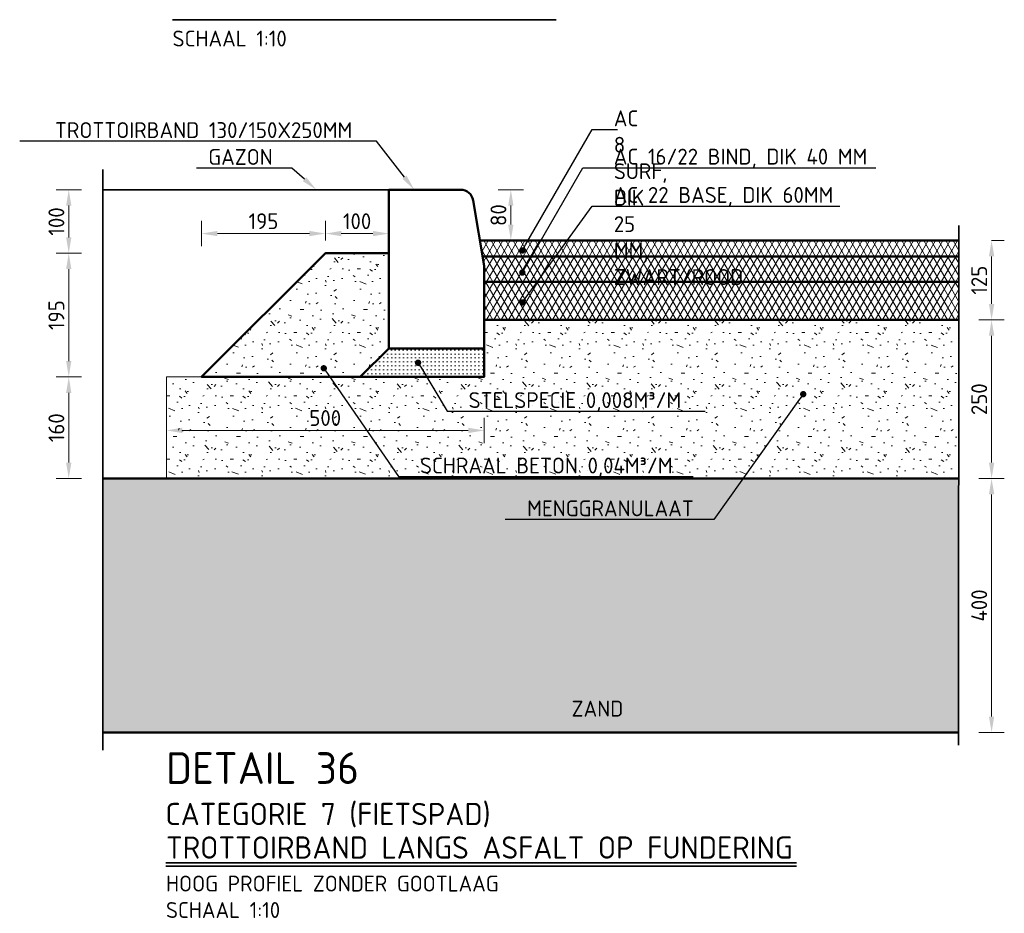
# Model space of a CAD drawing. Header units: metres. Extents: x 92403 to 95147, y 464428 to 465602.
# Tile 246 of 256: x 92604.32 to 92605.87, y 465102.86 to 465104.27. Entities that reach past the tile are written whole.
import ezdxf
from ezdxf import colors
from ezdxf.entities.mleader import LeaderData, LeaderLine
from ezdxf.math import Vec2, Vec3

# ---------------------------------------------------------------- set-up
doc = ezdxf.new("R2010")
doc.units = ezdxf.units.M
doc.linetypes.add('AL-PROJECT', pattern=[18, 12, -3, 0, -3])
doc.layers.get('0').update_dxf_attribs({"linetype": 'CONTINUOUS'})
doc.layers.get('Defpoints').update_dxf_attribs({"linetype": 'CONTINUOUS'})
for name, color, linetype, lineweight in [('N-WE-GW-GROND_ZAND_CUNETZAND-AD-10', 7, 'CONTINUOUS', 18), ('N-WE-GW-GROND_ZAND_CUNETZAND-WERK-T25', 7, 'CONTINUOUS', 25), ('N-WE-VH-KANTOPSLUITING_TROTTOIRBAND-T25', 7, 'CONTINUOUS', 25), ('N-WE-VH-KANTOPSLUITING_TROTTOIRBAND_130 150-GD', 210, 'CONTINUOUS', 50), ('N-WE-VH-VERHARDING_ASFALT-AD-10', 252, 'CONTINUOUS', 18), ('N-WE-VH-VERHARDING_ASFALT-GD', 252, 'CONTINUOUS', 50), ('N-WE-VH-VERHARDING_ASFALT-T25', 7, 'CONTINUOUS', 25), ('N-WE-VH-VERHARDING_BETON-AD-10', 252, 'CONTINUOUS', 18), ('N-WE-VH-VERHARDING_BETON_SCHRAAL-GD', 252, 'CONTINUOUS', 50), ('N-WE-VH-VERHARDING_BETON_SCHRAAL-T25', 7, 'CONTINUOUS', 25), ('N-WE-VH-VERHARDING_FUNDERING-AD-10', 252, 'CONTINUOUS', 18), ('N-XX-GR-GRAS_GAZON-G', 60, 'CONTINUOUS', 35), ('X-XX-AL-PROJECTGRENS-G', 7, 'AL-PROJECT', 35), ('X-XX-AL-TEKENBLAD_KADER_ROOSTERVERDELING-GD', 7, 'CONTINUOUS', 35), ('X-XX-AL-TEKENBLAD_TITELBLOK-T25', 7, 'CONTINUOUS', 25), ('X-XX-AL-TEKENBLAD_TITELBLOK-T35', 50, 'CONTINUOUS', 35), ('X-XX-AL-TEKENBLAD_TITELBLOK-T50', 130, 'CONTINUOUS', 50), ('X-XX-AL-VERWIJZING_DETAIL-M', 7, 'CONTINUOUS', 18)]:
    doc.layers.add(name, color=color, linetype=linetype, lineweight=lineweight)
doc.styles.add('NLCS-ISO-ANNOTATIVE-T25', font='NLCS-ISO.ttf', dxfattribs={"height": 2.5})
doc.styles.add('NLCS-ISO-M10-T25', font='NLCS-ISO.ttf', dxfattribs={"height": 0.025})
doc.styles.add('NLCS-ISO-M10-T35', font='NLCS-ISO.ttf', dxfattribs={"height": 0.035})
doc.styles.add('NLCS-ISO-M10-T50', font='NLCS-ISO.ttf', dxfattribs={"height": 0.05})
doc.dimstyles.new('NLCS-M10-T25-PIJL_L2_H1', dxfattribs={"dimscale": 0.01, "dimtxt": 2.5, "dimasz": 2.5, "dimexe": 2, "dimexo": 2, "dimgap": 0.7, "dimtad": 1, "dimzin": 0, "dimdsep": 46, "dimtxsty": 'NLCS-ISO-M10-T25', "dimcen": 2.5, "dimdle": 2, "dimclrd": 256, "dimclre": 256, "dimclrt": 7, "dimadec": 1, "dimazin": 0, "dimtfac": 1, "dimtdec": 3, "dimtofl": 0, "dimtmove": 1, "dimatfit": 0, "dimfxl": 2, "dimfxlon": 1, "dimtfillclr": 256, "dimtolj": 1, "dimtzin": 0, "dimlwd": -1, "dimlwe": -1, "dimarcsym": 0})
pattern_1 = [(60, (92580.33699, 465107.521284), (-0.008660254, 0.005), []), (120, (92580.33699, 465107.521284), (-0.008660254, -0.005), [])]
pattern_2 = [(0, (2985.47447, 6084.65265), (0, 0.1), [0, -0.1]), (0, (2985.47547, 6084.61765), (0, 0.1), [0, -0.1]), (0, (2985.47847, 6084.67165), (0, 0.1), [0, -0.1]), (338.1986, (2985.426468, 6084.64065), (0.3000000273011, -0.0999999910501), [0.0107703, -0.5277462]), (216.8699, (2985.436468, 6084.63665), (0.29999999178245, 0.2000000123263), [0.005, -0.495]), (130.6013, (2985.432468, 6084.63365), (0.5000000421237, -0.59999990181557), [0.0092195, -0.9127349]), (206.5651, (2985.39947, 6084.62165), (-0.099999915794, -0.1000001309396), [0.0022361, -0.2213707]), (326.3099, (2985.397468, 6084.62065), (0.1999999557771, -0.1000001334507), [0.0036056, -0.3569496]), (108.4349, (2985.40047, 6084.61865), (-0.0999998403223, 0.2000000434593), [0.0031623, -0.3130655]), (225, (2985.46347, 6084.61165), (-2e-17, -0.100000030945), [0.0042426, -0.1371787]), (0, (2985.46047, 6084.60865), (0.1, 0.1), [0.006, -0.094]), (135, (2985.46647, 6084.60865), (-0.100000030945, 9e-18), [0.0042426, -0.1371787]), (251.5651, (2985.45147, 6084.67565), (0.0999998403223, 0.2000000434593), [0.0031623, -0.3130655]), (0, (2985.45047, 6084.67265), (0.1, 0.1), [0.005, -0.095]), (143.1301, (2985.455468, 6084.67265), (-0.29999999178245, 0.2000000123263), [0.005, -0.495]), (213.6901, (2985.398468, 6084.67665), (0.1999999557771, 0.1000001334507), [0.0036056, -0.3569496]), (341.5651, (2985.39547, 6084.67465), (-0.2000000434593, 0.0999998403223), [0.0063246, -0.3099032]), (126.8699, (2985.401468, 6084.67265), (0.2000000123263, -0.29999999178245), [0.005, -0.495]), (0, (2985.42747, 6084.67265), (0, 0.1), [0, -0.1]), (0, (2985.40047, 6084.64665), (0, 0.1), [0, -0.1]), (0, (2985.42847, 6084.60965), (0, 0.1), [0, -0.1]), (0, (2985.45547, 6084.64065), (0, 0.1), [0, -0.1]), (0, (2985.42647, 6084.65765), (0, 0.1), [0, -0.1]), (0, (2985.40447, 6084.66065), (0, 0.1), [0, -0.1]), (0, (2985.41347, 6084.65465), (0, 0.1), [0, -0.1]), (0, (2985.40947, 6084.63065), (0, 0.1), [0, -0.1]), (0, (2985.38547, 6084.63465), (0, 0.1), [0, -0.1]), (0, (2985.38647, 6084.65765), (0, 0.1), [0, -0.1]), (0, (2985.38347, 6084.67965), (0, 0.1), [0, -0.1]), (0, (2985.41447, 6084.68365), (0, 0.1), [0, -0.1]), (0, (2985.43647, 6084.68765), (0, 0.1), [0, -0.1]), (0, (2985.47147, 6084.68365), (0, 0.1), [0, -0.1]), (0, (2985.44747, 6084.65265), (0, 0.1), [0, -0.1]), (0, (2985.43747, 6084.67065), (0, 0.1), [0, -0.1]), (0, (2985.44547, 6084.62265), (0, 0.1), [0, -0.1]), (0, (2985.41547, 6084.61765), (0, 0.1), [0, -0.1]), (0, (2985.44547, 6084.59565), (0, 0.1), [0, -0.1]), (0, (2985.41247, 6084.60165), (0, 0.1), [0, -0.1]), (0, (2985.38047, 6084.59865), (0, 0.1), [0, -0.1]), (0, (2985.39247, 6084.59365), (0, 0.1), [0, -0.1]), (0, (2985.39347, 6084.60765), (0, 0.1), [0, -0.1]), (0, (2985.46047, 6084.59165), (0, 0.1), [0, -0.1]), (0, (2985.47247, 6084.63265), (0, 0.1), [0, -0.1]), (0, (2985.46747, 6084.66265), (0, 0.1), [0, -0.1]), (0, (2985.42147, 6084.59065), (0, 0.1), [0, -0.1])]

# ---------------------------------------------------------------- blocks, each defined once
blk = doc.blocks.new('*D756')
at = {"layer": 'Defpoints', "color": 0, "transparency": 16777216}
for p in [(92605.8496, 465103.9175), (92605.8496, 465103.9175), (92605.8496, 465103.7925)]:
    blk.add_point(p, dxfattribs=at)
at = {"layer": 'X-XX-AL-VERWIJZING_DETAIL-M', "transparency": 16777216}
for p, q in [((92605.8496, 465103.9175), (92605.8696, 465103.9175)), ((92605.8496, 465103.8175), (92605.8496, 465103.8925)), ((92605.8496, 465103.7925), (92605.8696, 465103.7925))]:
    blk.add_line(p, q, dxfattribs=at)
for points in [[(92605.8454, 465103.8925), (92605.8538, 465103.8925), (92605.8496, 465103.9175)], [(92605.8454, 465103.8175), (92605.8538, 465103.8175), (92605.8496, 465103.7925)]]:
    blk.add_solid(points, dxfattribs=at)
at = {"layer": 'X-XX-AL-VERWIJZING_DETAIL-M', "color": 7, "transparency": 16777216, "insert": (92605.8301, 465103.855), "char_height": 0.025, "attachment_point": 5, "rotation": 90, "style": 'NLCS-ISO-M10-T25'}
blk.add_mtext('\\A1;125', dxfattribs=at)
blk = doc.blocks.new('*D757')
at = {"layer": 'Defpoints', "color": 0, "transparency": 16777216}
for p in [(92605.0303, 465103.9975), (92605.0924, 465103.9975), (92605.0436, 465103.9175)]:
    blk.add_point(p, dxfattribs=at)
at = {"layer": 'X-XX-AL-VERWIJZING_DETAIL-M', "transparency": 16777216}
for p, q in [((92605.0724, 465103.9975), (92605.1124, 465103.9975)), ((92605.0924, 465103.9425), (92605.0924, 465103.9725)), ((92605.0724, 465103.9175), (92605.1124, 465103.9175))]:
    blk.add_line(p, q, dxfattribs=at)
for points in [[(92605.0883, 465103.9725), (92605.0966, 465103.9725), (92605.0924, 465103.9975)], [(92605.0883, 465103.9425), (92605.0966, 465103.9425), (92605.0924, 465103.9175)]]:
    blk.add_solid(points, dxfattribs=at)
at = {"layer": 'X-XX-AL-VERWIJZING_DETAIL-M', "color": 7, "transparency": 16777216, "insert": (92605.0729, 465103.9575), "char_height": 0.025, "attachment_point": 5, "rotation": 90, "style": 'NLCS-ISO-M10-T25'}
blk.add_mtext('\\A1;80', dxfattribs=at)
blk = doc.blocks.new('*D758')
at = {"layer": 'Defpoints', "color": 0, "transparency": 16777216}
for p in [(92604.3962, 465103.7025), (92604.6053, 465103.7025), (92604.5503, 465103.5425)]:
    blk.add_point(p, dxfattribs=at)
at = {"layer": 'X-XX-AL-VERWIJZING_DETAIL-M', "transparency": 16777216}
for p, q in [((92604.4162, 465103.7025), (92604.3762, 465103.7025)), ((92604.3962, 465103.5675), (92604.3962, 465103.6775)), ((92604.4162, 465103.5425), (92604.3762, 465103.5425))]:
    blk.add_line(p, q, dxfattribs=at)
for points in [[(92604.392, 465103.6775), (92604.4003, 465103.6775), (92604.3962, 465103.7025)], [(92604.392, 465103.5675), (92604.4003, 465103.5675), (92604.3962, 465103.5425)]]:
    blk.add_solid(points, dxfattribs=at)
at = {"layer": 'X-XX-AL-VERWIJZING_DETAIL-M', "color": 7, "transparency": 16777216, "insert": (92604.3767, 465103.6225), "char_height": 0.025, "attachment_point": 5, "rotation": 90, "style": 'NLCS-ISO-M10-T25'}
blk.add_mtext('\\A1;160', dxfattribs=at)
blk = doc.blocks.new('*D759')
at = {"layer": 'Defpoints', "color": 0, "transparency": 16777216}
for p in [(92604.8003, 465103.9284), (92604.8003, 465103.8975), (92604.9003, 465103.8975)]:
    blk.add_point(p, dxfattribs=at)
at = {"layer": 'X-XX-AL-VERWIJZING_DETAIL-M', "transparency": 16777216}
for p, q in [((92604.8003, 465103.9175), (92604.8003, 465103.9484)), ((92604.9003, 465103.9175), (92604.9003, 465103.9484)), ((92604.8753, 465103.9284), (92604.8253, 465103.9284))]:
    blk.add_line(p, q, dxfattribs=at)
for points in [[(92604.8253, 465103.9326), (92604.8253, 465103.9243), (92604.8003, 465103.9284)], [(92604.8753, 465103.9326), (92604.8753, 465103.9243), (92604.9003, 465103.9284)]]:
    blk.add_solid(points, dxfattribs=at)
at = {"layer": 'X-XX-AL-VERWIJZING_DETAIL-M', "color": 7, "transparency": 16777216, "insert": (92604.8503, 465103.9479), "char_height": 0.025, "attachment_point": 5, "style": 'NLCS-ISO-M10-T25'}
blk.add_mtext('\\A1;100', dxfattribs=at)
blk = doc.blocks.new('_Dot')
at = {"color": 0, "linetype": 'ByBlock', "lineweight": -2}
blk.add_line((-0.5, 0), (-1, 0), dxfattribs=at)
at = {"color": 0, "linetype": 'ByBlock', "const_width": 0.5}
blk.add_lwpolyline([(-0.25, 0, 1), (0.25, 0, 1)], format="xyb", close=True, dxfattribs=at)
blk = doc.blocks.new('*D485')
at = {"layer": 'Defpoints', "color": 0, "transparency": 16777216}
for p in [(92605.7978, 465103.5425), (92605.7972, 465103.1425), (92605.8496, 465103.1425)]:
    blk.add_point(p, dxfattribs=at)
at = {"layer": 'X-XX-AL-VERWIJZING_DETAIL-M', "transparency": 16777216}
for p, q in [((92605.8296, 465103.5425), (92605.8696, 465103.5425)), ((92605.8496, 465103.5175), (92605.8496, 465103.1675)), ((92605.8296, 465103.1425), (92605.8696, 465103.1425))]:
    blk.add_line(p, q, dxfattribs=at)
for points in [[(92605.8454, 465103.5175), (92605.8538, 465103.5175), (92605.8496, 465103.5425)], [(92605.8454, 465103.1675), (92605.8538, 465103.1675), (92605.8496, 465103.1425)]]:
    blk.add_solid(points, dxfattribs=at)
at = {"layer": 'X-XX-AL-VERWIJZING_DETAIL-M', "color": 7, "transparency": 16777216, "insert": (92605.8301, 465103.3425), "char_height": 0.025, "attachment_point": 5, "rotation": 90, "style": 'NLCS-ISO-M10-T25'}
blk.add_mtext('\\A1;400', dxfattribs=at)
blk = doc.blocks.new('*D760')
at = {"layer": 'Defpoints', "color": 0, "transparency": 16777216}
for p in [(92604.6053, 465103.9284), (92604.8003, 465103.9284), (92604.6053, 465103.7025)]:
    blk.add_point(p, dxfattribs=at)
at = {"layer": 'X-XX-AL-VERWIJZING_DETAIL-M', "transparency": 16777216}
for p, q in [((92604.6053, 465103.9084), (92604.6053, 465103.9484)), ((92604.8003, 465103.9284), (92604.8003, 465103.9484)), ((92604.7753, 465103.9284), (92604.6303, 465103.9284))]:
    blk.add_line(p, q, dxfattribs=at)
for points in [[(92604.6303, 465103.9326), (92604.6303, 465103.9243), (92604.6053, 465103.9284)], [(92604.7753, 465103.9326), (92604.7753, 465103.9243), (92604.8003, 465103.9284)]]:
    blk.add_solid(points, dxfattribs=at)
at = {"layer": 'X-XX-AL-VERWIJZING_DETAIL-M', "color": 7, "transparency": 16777216, "insert": (92604.7028, 465103.9479), "char_height": 0.025, "attachment_point": 5, "style": 'NLCS-ISO-M10-T25'}
blk.add_mtext('\\A1;195', dxfattribs=at)
blk = doc.blocks.new('*D761')
at = {"layer": 'Defpoints', "color": 0, "transparency": 16777216}
for p in [(92605.7977, 465103.7925), (92605.7978, 465103.5425), (92605.8496, 465103.5425)]:
    blk.add_point(p, dxfattribs=at)
at = {"layer": 'X-XX-AL-VERWIJZING_DETAIL-M', "transparency": 16777216}
for p, q in [((92605.8296, 465103.7925), (92605.8696, 465103.7925)), ((92605.8496, 465103.7675), (92605.8496, 465103.5675)), ((92605.8296, 465103.5425), (92605.8696, 465103.5425))]:
    blk.add_line(p, q, dxfattribs=at)
for points in [[(92605.8454, 465103.7675), (92605.8538, 465103.7675), (92605.8496, 465103.7925)], [(92605.8454, 465103.5675), (92605.8538, 465103.5675), (92605.8496, 465103.5425)]]:
    blk.add_solid(points, dxfattribs=at)
at = {"layer": 'X-XX-AL-VERWIJZING_DETAIL-M', "color": 7, "transparency": 16777216, "insert": (92605.8301, 465103.6675), "char_height": 0.025, "attachment_point": 5, "rotation": 90, "style": 'NLCS-ISO-M10-T25'}
blk.add_mtext('\\A1;250', dxfattribs=at)
blk = doc.blocks.new('*D746')
at = {"layer": 'Defpoints', "color": 0, "transparency": 16777216}
for p in [(92605.0503, 465103.6641), (92604.55, 465103.6183), (92604.55, 465103.5391)]:
    blk.add_point(p, dxfattribs=at)
at = {"layer": 'X-XX-AL-VERWIJZING_DETAIL-M', "transparency": 16777216}
for p, q in [((92604.55, 465103.5983), (92604.55, 465103.6383)), ((92605.0503, 465103.6383), (92605.0503, 465103.5983)), ((92605.0253, 465103.6183), (92604.575, 465103.6183))]:
    blk.add_line(p, q, dxfattribs=at)
for points in [[(92604.575, 465103.6225), (92604.575, 465103.6141), (92604.55, 465103.6183)], [(92605.0253, 465103.6225), (92605.0253, 465103.6141), (92605.0503, 465103.6183)]]:
    blk.add_solid(points, dxfattribs=at)
at = {"layer": 'X-XX-AL-VERWIJZING_DETAIL-M', "color": 7, "transparency": 16777216, "insert": (92604.8001, 465103.6378), "char_height": 0.025, "attachment_point": 5, "style": 'NLCS-ISO-M10-T25'}
blk.add_mtext('\\A1;500', dxfattribs=at)
blk = doc.blocks.new('*D861')
at = {"layer": 'Defpoints', "color": 0, "transparency": 16777216}
for p in [(92604.3962, 465103.8975), (92604.8003, 465103.8975), (92604.5503, 465103.7025)]:
    blk.add_point(p, dxfattribs=at)
at = {"layer": 'X-XX-AL-VERWIJZING_DETAIL-M', "transparency": 16777216}
for p, q in [((92604.4162, 465103.8975), (92604.3762, 465103.8975)), ((92604.3962, 465103.7275), (92604.3962, 465103.8725)), ((92604.4162, 465103.7025), (92604.3762, 465103.7025))]:
    blk.add_line(p, q, dxfattribs=at)
for points in [[(92604.392, 465103.8725), (92604.4003, 465103.8725), (92604.3962, 465103.8975)], [(92604.392, 465103.7275), (92604.4003, 465103.7275), (92604.3962, 465103.7025)]]:
    blk.add_solid(points, dxfattribs=at)
at = {"layer": 'X-XX-AL-VERWIJZING_DETAIL-M', "color": 7, "transparency": 16777216, "insert": (92604.3767, 465103.8), "char_height": 0.025, "attachment_point": 5, "rotation": 90, "style": 'NLCS-ISO-M10-T25'}
blk.add_mtext('\\A1;195', dxfattribs=at)
blk = doc.blocks.new('*D862')
at = {"layer": 'Defpoints', "color": 0, "transparency": 16777216}
for p in [(92604.3962, 465103.9975), (92604.9003, 465103.9975), (92604.8003, 465103.8975)]:
    blk.add_point(p, dxfattribs=at)
at = {"layer": 'X-XX-AL-VERWIJZING_DETAIL-M', "transparency": 16777216}
for p, q in [((92604.4162, 465103.9975), (92604.3762, 465103.9975)), ((92604.3962, 465103.9225), (92604.3962, 465103.9725)), ((92604.4162, 465103.8975), (92604.3762, 465103.8975))]:
    blk.add_line(p, q, dxfattribs=at)
for points in [[(92604.392, 465103.9725), (92604.4003, 465103.9725), (92604.3962, 465103.9975)], [(92604.392, 465103.9225), (92604.4003, 465103.9225), (92604.3962, 465103.8975)]]:
    blk.add_solid(points, dxfattribs=at)
at = {"layer": 'X-XX-AL-VERWIJZING_DETAIL-M', "color": 7, "transparency": 16777216, "insert": (92604.3767, 465103.9475), "char_height": 0.025, "attachment_point": 5, "rotation": 90, "style": 'NLCS-ISO-M10-T25'}
blk.add_mtext('\\A1;100', dxfattribs=at)

msp = doc.modelspace()

# ---------------------------------------------------------------- hatches: boundary and pattern name
at = {"layer": 'N-WE-GW-GROND_ZAND_CUNETZAND-AD-10'}
h = msp.add_hatch(dxfattribs=at)
h.set_pattern_fill('AGW-GROND_ZAND_CUNETZAND', color=256, scale=0.01, pattern_type=2)
h.set_pattern_definition([(0, (2985.3794685, 6084.53865), (0.00625, 0.00625), [0, -0.0125])])
h.paths.add_polyline_path([(92604.449963, 465103.542454), (92604.449963, 465103.142454), (92605.797387, 465103.142454), (92605.797449, 465103.542454), (92605.274919, 465103.542454)])
at = {"layer": 'N-WE-VH-VERHARDING_ASFALT-AD-10'}
h = msp.add_hatch(dxfattribs=at)
h.set_pattern_fill('AVH-ASFALT', color=256, scale=0.01, pattern_type=2)
h.set_pattern_definition(pattern_1)
h.paths.add_polyline_path([(92605.043625, 465103.917454), (92605.047792, 465103.892454), (92605.797773, 465103.892454), (92605.797792, 465103.917454)])
h = msp.add_hatch(dxfattribs=at)
h.set_pattern_fill('AVH-ASFALT', color=256, scale=0.01, pattern_type=2)
h.set_pattern_definition(pattern_1)
h.paths.add_polyline_path([(92605.797742, 465103.852454), (92605.797773, 465103.892454), (92605.047792, 465103.892454), (92605.050292, 465103.877454), (92605.050292, 465103.852454)])
h = msp.add_hatch(dxfattribs=at)
h.set_pattern_fill('AVH-ASFALT', color=256, scale=0.01, pattern_type=2)
h.set_pattern_definition(pattern_1)
h.paths.add_polyline_path([(92605.050292, 465103.852454), (92605.050292, 465103.792454), (92605.797695, 465103.792454), (92605.797742, 465103.852454)])
at = {"layer": 'N-WE-VH-VERHARDING_BETON-AD-10'}
h = msp.add_hatch(dxfattribs=at)
h.set_pattern_fill('AVH-BETON_SCHRAAL', color=256, scale=0.01, pattern_type=2)
h.set_pattern_definition(pattern_2)
h.paths.add_polyline_path([(92604.650291, 465103.747454), (92604.605292, 465103.702454), (92604.855292, 465103.702454), (92604.900292, 465103.747454), (92604.900292, 465103.897454), (92604.800292, 465103.897454)])
at = {"layer": 'N-WE-VH-VERHARDING_FUNDERING-AD-10'}
h = msp.add_hatch(dxfattribs=at)
h.set_pattern_fill('AVH-FUNDERING_GRANULAAT', color=256, scale=0.01, pattern_type=2)
h.set_pattern_definition(pattern_2)
h.paths.add_polyline_path([(92605.797641, 465103.792454), (92605.050292, 465103.792454), (92605.050292, 465103.747454), (92605.050292, 465103.702455), (92604.549963, 465103.702454), (92604.549963, 465103.542454), (92605.797541, 465103.542454)])
h = msp.add_hatch(dxfattribs=at)
h.set_pattern_fill('AVH-FUNDERING_ZANDCEMENTSTAB', color=256, scale=0.01, pattern_type=2)
h.set_pattern_definition([(0, (2985.3794685, 6084.58865), (0.03125, 0.00625), [0, -0.00625])])
h.paths.add_polyline_path([(92604.950292, 465103.747454), (92604.900292, 465103.747454), (92604.855292, 465103.702454), (92605.050292, 465103.702454), (92605.050292, 465103.747454), (92605.050292, 465103.747454), (92604.913207, 465103.747454)])
h.paths.add_polyline_path([(92605.050292, 465103.747454), (92604.900292, 465103.747454), (92604.950292, 465103.747454), (92604.913207, 465103.747454)], flags=17)

# ---------------------------------------------------------------- linework, layer by layer
at = {"layer": 'N-WE-VH-KANTOPSLUITING_TROTTOIRBAND_130 150-GD'}
msp.add_lwpolyline([(92605.050292, 465103.747454), (92605.050292, 465103.877454), (92605.033077, 465103.980742, 0.36662937), (92605.013349, 465103.997454), (92604.900292, 465103.997454), (92604.900292, 465103.747454)], format="xyb", close=True, dxfattribs=at)
at = {"layer": 'N-WE-VH-VERHARDING_ASFALT-GD'}
for points in [[(92605.797792, 465103.917454), (92605.043625, 465103.917454)], [(92605.797773, 465103.892454), (92605.047792, 465103.892454)], [(92605.797742, 465103.852454), (92605.050292, 465103.852454)], [(92605.797695, 465103.792454), (92605.050292, 465103.792454)], [(92605.797541, 465103.142454), (92604.449963, 465103.142454)]]:
    msp.add_lwpolyline(points, dxfattribs=at)
msp.add_lwpolyline([(92604.900292, 465103.747454), (92604.855292, 465103.702454), (92605.050292, 465103.702454), (92605.050292, 465103.747454)], close=True, dxfattribs=at)
at = {"layer": 'N-WE-VH-VERHARDING_BETON_SCHRAAL-GD'}
msp.add_lwpolyline([(92604.900292, 465103.897454), (92604.800292, 465103.897454), (92604.605292, 465103.702454), (92604.650291, 465103.702454), (92605.050292, 465103.702455), (92605.050292, 465103.747454), (92604.900292, 465103.747454), (92604.900292, 465103.887454)], close=True, dxfattribs=at)
msp.add_lwpolyline([(92605.797211, 465103.542454), (92605.274919, 465103.542454), (92605.274919, 465103.542454), (92604.449963, 465103.542454), (92605.274919, 465103.542454), (92605.274919, 465103.542454), (92605.797541, 465103.542454)], dxfattribs=at)
at = {"layer": 'N-WE-VH-VERHARDING_FUNDERING-AD-10', "flags": 128}
for points in [[(92604.650291, 465103.702454), (92604.549963, 465103.702454)], [(92604.549963, 465103.702454), (92604.549963, 465103.542454)]]:
    msp.add_lwpolyline(points, dxfattribs=at)
at = {"layer": 'N-XX-GR-GRAS_GAZON-G', "flags": 128}
msp.add_lwpolyline([(92604.449963, 465103.997454), (92604.900292, 465103.997454)], dxfattribs=at)
at = {"layer": 'X-XX-AL-PROJECTGRENS-G'}
for p, q in [((92604.449963, 465104.029592), (92604.449963, 465103.11438)), ((92605.79781, 465103.941306), (92605.797294, 465103.122454))]:
    msp.add_line(p, q, dxfattribs=at)
at = {"layer": 'X-XX-AL-TEKENBLAD_KADER_ROOSTERVERDELING-GD'}
msp.add_line((92605.050292, 465103.747454), (92605.050292, 465103.847454), dxfattribs=at)
at = {"layer": 'X-XX-AL-TEKENBLAD_TITELBLOK-T35'}
for p, q in [((92604.559694, 465104.265423), (92605.164037, 465104.265423)), ((92604.549308, 465102.936737), (92605.542486, 465102.936737)), ((92604.549308, 465102.931737), (92605.542486, 465102.931737))]:
    msp.add_line(p, q, dxfattribs=at)

# ---------------------------------------------------------------- texts
at = {"layer": 'N-WE-GW-GROND_ZAND_CUNETZAND-WERK-T25', "insert": (92605.18815, 465103.167362), "char_height": 0.025, "width": 407.03643035, "attachment_point": 7, "style": 'NLCS-ISO-ANNOTATIVE-T25'}
msp.add_mtext('ZAND', dxfattribs=at)
at = {"layer": 'X-XX-AL-TEKENBLAD_TITELBLOK-T25', "char_height": 0.025, "attachment_point": 7, "style": 'NLCS-ISO-M10-T25'}
for s, insert in [('\\PSCHAAL 1:10', (92604.559694, 465104.223135)), ('HOOG PROFIEL ZONDER GOOTLAAG\\PSCHAAL 1:10', (92604.549308, 465102.850085))]:
    msp.add_mtext(s, dxfattribs=dict(at, insert=insert))
at = {"layer": 'X-XX-AL-TEKENBLAD_TITELBLOK-T35', "char_height": 0.035, "width": 1.298086, "attachment_point": 7, "style": 'NLCS-ISO-M10-T35'}
for s, insert in [('CATEGORIE 7 (FIETSPAD)', (92604.548441, 465102.99297)), ('TROTTOIRBAND LANGS ASFALT OP FUNDERING', (92604.549308, 465102.943512))]:
    msp.add_mtext(s, dxfattribs=dict(at, insert=insert))
at = {"layer": 'X-XX-AL-TEKENBLAD_TITELBLOK-T50', "insert": (92604.549308, 465103.061187), "char_height": 0.05, "width": 1.298086, "attachment_point": 7, "style": 'NLCS-ISO-M10-T50'}
msp.add_mtext('\\pxt6;DETAIL 36', dxfattribs=at)

# ---------------------------------------------------------------- dimensions: what is measured, and where the dimension line sits
at = {"layer": 'X-XX-AL-VERWIJZING_DETAIL-M'}
for base, p1, p2, picture, middle in [((92604.396157, 465103.997454), (92604.800292, 465103.897454), (92604.900292, 465103.997454), '*D862', (92604.376657, 465103.947454)), ((92605.092442, 465103.997454), (92605.043625, 465103.917454), (92605.030292, 465103.997454), '*D757', (92605.072942, 465103.957454)), ((92605.84961, 465103.917454), (92605.84961, 465103.792454), (92605.84961, 465103.917454), '*D756', (92605.83011, 465103.854954)), ((92604.396157, 465103.897454), (92604.550291, 465103.702454), (92604.800292, 465103.897454), '*D861', (92604.376657, 465103.799954)), ((92605.84961, 465103.542454), (92605.797695, 465103.792454), (92605.797849, 465103.542454), '*D761', (92605.83011, 465103.667454)), ((92604.396157, 465103.702454), (92604.550291, 465103.542454), (92604.605292, 465103.702454), '*D758', (92604.376657, 465103.622454)), ((92605.84961, 465103.142454), (92605.797849, 465103.542454), (92605.797233, 465103.142454), '*D485', (92605.83011, 465103.342454))]:
    dim = msp.add_linear_dim(base=base, p1=p1, p2=p2, angle=90, dimstyle='NLCS-M10-T25-PIJL_L2_H1', override={"dimdec": 0, "dimlfac": 1000}, dxfattribs=at)
    dim.commit()
    dim.dimension.update_dxf_attribs({"geometry": picture, "text_midpoint": middle})
for base, p1, p2, picture, middle in [((92604.605292, 465103.928441), (92604.800292, 465103.928441), (92604.605292, 465103.702454), '*D760', (92604.702792, 465103.947941)), ((92604.800292, 465103.928441), (92604.900292, 465103.897454), (92604.800292, 465103.897454), '*D759', (92604.850292, 465103.947941)), ((92604.549963, 465103.618311), (92605.050292, 465103.664097), (92604.549963, 465103.539097), '*D746', (92604.800128, 465103.637811))]:
    dim = msp.add_linear_dim(base=base, p1=p1, p2=p2, dimstyle='NLCS-M10-T25-PIJL_L2_H1', override={"dimdec": 0, "dimlfac": 1000}, dxfattribs=at)
    dim.commit()
    dim.dimension.update_dxf_attribs({"geometry": picture, "text_midpoint": middle})

# ---------------------------------------------------------------- leaders
at = {"layer": 'N-WE-VH-KANTOPSLUITING_TROTTOIRBAND-T25'}
ml = msp.add_multileader_mtext('Standard', dxfattribs=at)
ml.set_content('TROTTOIRBAND 130/150X250MM', color=7, style='NLCS-ISO-M10-T25')
ml.set_leader_properties(color=256, lineweight=-1)
ml.build(insert=Vec2(0, 0))
ml.multileader.update_dxf_attribs({"text_left_attachment_type": 5, "text_right_attachment_type": 5, "dogleg_length": 0.025, "arrow_head_size": 0.025, "scale": 0.01})
ctx = ml.context
ctx.base_point, ctx.scale, ctx.char_height, ctx.arrow_head_size, ctx.landing_gap_size, ctx.plane_origin = Vec3(92604.365413, 465104.073917), 0.01, 0.025, 0.025, 0.009, Vec3(92604.940292, 465103.997454)
ctx.left_attachment, ctx.right_attachment = 5, 5
notes = []
notes.append((ctx, [(0, (1, 1, 0), (92604.880913, 465104.073917), (-1, 0), 0.025, [(0, [(92604.940292, 465103.997454)], 0, [])])]))
ctx.mtext.insert, ctx.mtext.flow_direction = Vec3(92604.374413, 465104.103917), 5
ml = msp.add_multileader_mtext('Standard', dxfattribs=at)
ml.set_content('GAZON', color=7, style='NLCS-ISO-M10-T25')
ml.set_leader_properties(color=256, lineweight=-1)
ml.build(insert=Vec2(0, 0))
ml.multileader.update_dxf_attribs({"text_left_attachment_type": 5, "text_right_attachment_type": 5, "dogleg_length": 0.025, "arrow_head_size": 0.025, "scale": 0.01})
ctx = ml.context
ctx.base_point, ctx.scale, ctx.char_height, ctx.arrow_head_size, ctx.landing_gap_size, ctx.plane_origin = Vec3(92604.606927, 465104.031678), 0.01, 0.025, 0.025, 0.009, Vec3(92604.812767, 465103.997454)
ctx.left_attachment, ctx.right_attachment = 5, 5
notes.append((ctx, [(0, (1, 1, 0), (92604.747427, 465104.031678), (-1, 0), 0.025, [(0, [(92604.786242, 465103.997454)], 0, [])])]))
ctx.mtext.insert, ctx.mtext.flow_direction = Vec3(92604.615927, 465104.061678), 5
at = {"layer": 'N-WE-VH-VERHARDING_ASFALT-T25'}
ml = msp.add_multileader_mtext('Standard', dxfattribs=at)
ml.set_content('\\A1;AC 8 SURF, DIK 25 MM, ZWART/ROOD', color=7, style='NLCS-ISO-M10-T25')
ml.set_leader_properties(color=256, lineweight=-1)
ml.set_arrow_properties(name='DOT')
ml.build(insert=Vec2(0, 0))
ml.multileader.update_dxf_attribs({"text_left_attachment_type": 5, "text_right_attachment_type": 5, "dogleg_length": 0.025, "arrow_head_size": 0.01, "scale": 0.01})
ctx = ml.context
ctx.base_point, ctx.scale, ctx.char_height, ctx.arrow_head_size, ctx.landing_gap_size, ctx.plane_origin = Vec3(92605.245598, 465104.092494), 0.01, 0.025, 0.01, 0.009, Vec3(92605.110525, 465103.901842)
ctx.left_attachment, ctx.right_attachment = 5, 5
notes.append((ctx, [(0, (1, 1, 0), (92605.220598, 465104.092494), (1, 0), 0.025, [(0, [(92605.110525, 465103.901842)], 0, [])])]))
ctx.mtext.insert, ctx.mtext.width, ctx.mtext.flow_direction = Vec3(92605.254598, 465104.122494), 0.58795303, 5
ml = msp.add_multileader_mtext('Standard', dxfattribs=at)
ml.set_content('\\A1;AC 16/22 BIND, DIK 40 MM', color=7, style='NLCS-ISO-M10-T25')
ml.set_leader_properties(color=256, lineweight=-1)
ml.set_arrow_properties(name='DOT')
ml.build(insert=Vec2(0, 0))
ml.multileader.update_dxf_attribs({"text_left_attachment_type": 5, "text_right_attachment_type": 5, "dogleg_length": 0.025, "arrow_head_size": 0.01, "scale": 0.01})
ctx = ml.context
ctx.base_point, ctx.scale, ctx.char_height, ctx.arrow_head_size, ctx.landing_gap_size, ctx.plane_origin = Vec3(92605.245598, 465104.032135), 0.01, 0.025, 0.01, 0.009, Vec3(92605.110525, 465103.866996)
ctx.left_attachment, ctx.right_attachment = 5, 5
notes.append((ctx, [(0, (1, 1, 0), (92605.205868, 465104.032135), (1, 0), 0.03973, [(0, [(92605.110525, 465103.866996)], 0, [])])]))
ctx.mtext.insert, ctx.mtext.flow_direction = Vec3(92605.254598, 465104.062135), 5
ml = msp.add_multileader_mtext('Standard', dxfattribs=at)
ml.set_content('AC 22 BASE, DIK 60MM', color=7, style='NLCS-ISO-M10-T25')
ml.set_leader_properties(color=256, lineweight=-1)
ml.set_arrow_properties(name='DOT')
ml.build(insert=Vec2(0, 0))
ml.multileader.update_dxf_attribs({"text_left_attachment_type": 5, "text_right_attachment_type": 5, "dogleg_length": 2.5, "arrow_head_size": 0.01, "scale": 0.01})
ctx = ml.context
ctx.base_point, ctx.scale, ctx.char_height, ctx.arrow_head_size, ctx.landing_gap_size, ctx.plane_origin = Vec3(92605.245598, 465103.971776), 0.01, 0.025, 0.01, 0.009, Vec3(92605.110525, 465103.781124)
ctx.left_attachment, ctx.right_attachment = 5, 5
notes.append((ctx, [(0, (1, 1, 0), (92605.220598, 465103.971776), (1, 0), 0.025, [(0, [(92605.110525, 465103.820009)], 0, [])])]))
ctx.mtext.insert, ctx.mtext.flow_direction = Vec3(92605.254598, 465104.001776), 5
at = {"layer": 'N-WE-VH-VERHARDING_BETON_SCHRAAL-T25'}
ml = msp.add_multileader_mtext('Standard', dxfattribs=at)
ml.set_content('\\A1;STELSPECIE 0,008M³/M', color=7, style='NLCS-ISO-M10-T25')
ml.set_leader_properties(color=256, lineweight=-1)
ml.set_arrow_properties(name='DOT')
ml.build(insert=Vec2(0, 0))
ml.multileader.update_dxf_attribs({"text_left_attachment_type": 5, "text_right_attachment_type": 5, "dogleg_length": 2.5, "arrow_head_size": 0.01, "scale": 0.01})
ctx = ml.context
ctx.base_point, ctx.scale, ctx.char_height, ctx.arrow_head_size, ctx.landing_gap_size, ctx.plane_origin = Vec3(92605.016962, 465103.648515), 0.01, 0.025, 0.01, 0.009, Vec3(92604.874413, 465103.819223)
ctx.left_attachment, ctx.right_attachment = 5, 5
notes.append((ctx, [(0, (1, 1, 0), (92604.991962, 465103.648515), (1, 0), 0.025, [(0, [(92604.946348, 465103.72495)], 0, [])])]))
ctx.mtext.insert, ctx.mtext.flow_direction = Vec3(92605.025962, 465103.678515), 5
ml = msp.add_multileader_mtext('Standard', dxfattribs=at)
ml.set_content('\\A1;SCHRAAL BETON 0,04M³/M', color=7, style='NLCS-ISO-M10-T25')
ml.set_leader_properties(color=256, lineweight=-1)
ml.set_arrow_properties(name='DOT')
ml.build(insert=Vec2(0, 0))
ml.multileader.update_dxf_attribs({"text_left_attachment_type": 5, "text_right_attachment_type": 5, "dogleg_length": 2.5, "arrow_head_size": 0.01, "scale": 0.01})
ctx = ml.context
ctx.base_point, ctx.scale, ctx.char_height, ctx.arrow_head_size, ctx.landing_gap_size, ctx.plane_origin = Vec3(92604.940349, 465103.545487), 0.01, 0.025, 0.01, 0.009, Vec3(92604.797799, 465103.716195)
ctx.left_attachment, ctx.right_attachment = 5, 5
notes.append((ctx, [(0, (1, 1, 0), (92604.915349, 465103.545487), (1, 0), 0.025, [(0, [(92604.797799, 465103.716195)], 0, [])])]))
ctx.mtext.insert, ctx.mtext.flow_direction = Vec3(92604.949349, 465103.575487), 5
ml = msp.add_multileader_mtext('Standard', dxfattribs=at)
ml.set_content('\\A1;MENGGRANULAAT', color=7, style='NLCS-ISO-M10-T25')
ml.set_leader_properties(color=256, lineweight=-1)
ml.set_arrow_properties(name='DOT')
ml.build(insert=Vec2(0, 0))
ml.multileader.update_dxf_attribs({"text_left_attachment_type": 5, "text_right_attachment_type": 5, "dogleg_length": 2.5, "arrow_head_size": 0.01, "scale": 0.01})
ctx = ml.context
ctx.base_point, ctx.scale, ctx.char_height, ctx.arrow_head_size, ctx.landing_gap_size, ctx.plane_origin = Vec3(92605.109067, 465103.478009), 0.01, 0.025, 0.01, 0.009, Vec3(92605.377633, 465103.631059)
ctx.left_attachment, ctx.right_attachment = 5, 5
notes.append((ctx, [(1, (1, 1, 0), (92605.412067, 465103.478009), (-1, 0), 0.025, [(0, [(92605.552975, 465103.675402)], 0, [])])]))
ctx.mtext.insert, ctx.mtext.flow_direction = Vec3(92605.118067, 465103.508009), 5
for ctx, leaders in notes:
    for number, flags, end, landing, length, lines in leaders:
        leader = LeaderData()
        leader.index, (leader.has_last_leader_line, leader.has_dogleg_vector, leader.attachment_direction) = number, flags
        leader.last_leader_point, leader.dogleg_vector, leader.dogleg_length = Vec3(end), Vec3(landing), length
        for number, points, colour, breaks in lines:
            line = LeaderLine()
            line.index, line.vertices, line.color, line.breaks = number, Vec3.list(points), colors.encode_raw_color(colour), breaks
            leader.lines.append(line)
        ctx.leaders.append(leader)

doc.saveas('drawing.dxf')
